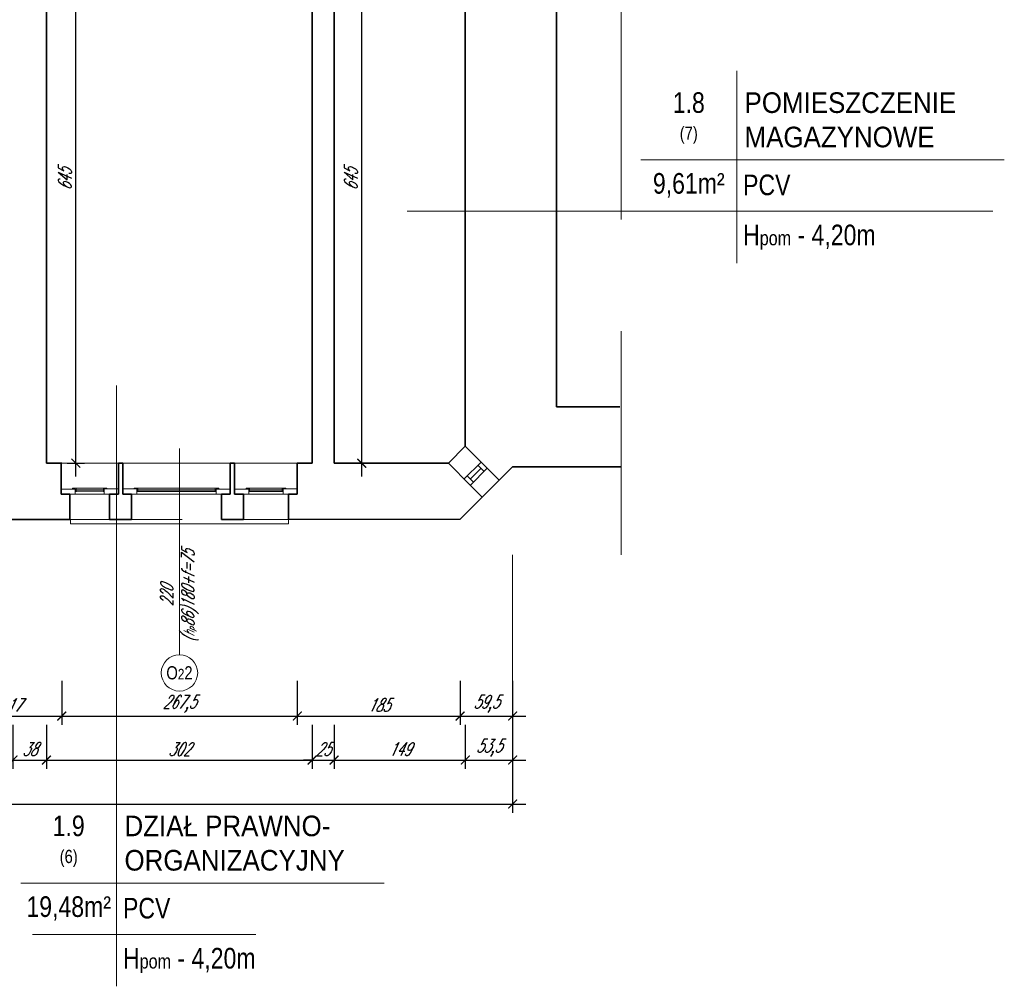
# Model space of a CAD drawing. Header units: millimetres. Extents: x 402 to 79005, y -7782 to 89952.
# Tile 176 of 256: x 27174 to 28293, y 27897 to 28995. Entities that reach past the tile are written whole.
import ezdxf

# ---------------------------------------------------------------- set-up
doc = ezdxf.new("R2010")
doc.units = ezdxf.units.MM
doc.header["$LTSCALE"] = 10
doc.linetypes.add('DASHED', pattern=[19.05, 12.7, -6.35])
doc.layers.get('0').update_dxf_attribs({"lineweight": 0})
doc.layers.get('Defpoints').update_dxf_attribs({"color": 253})
for name, color, linetype, lineweight in [('01 parter - ściany', 253, 'Continuous', 35), ('03-01_okna', 253, 'Continuous', 15), ('04-1_widok', 253, 'Continuous', 5), ('05-01_wymiary', 253, 'Continuous', 5), ('05-03_opis', 253, 'Continuous', 5)]:
    doc.layers.add(name, color=color, linetype=linetype, lineweight=lineweight)
doc.styles.add('ariel', font='ARIAL.TTF', dxfattribs={"width": 0.8})
doc.styles.add('ariel_wym', font='simplex.shx', dxfattribs={"width": 0.65, "oblique": 25})
doc.dimstyles.new('ariel 50', dxfattribs={"dimtxt": 15, "dimasz": 10, "dimexe": 10, "dimexo": 0, "dimgap": 5, "dimtad": 1, "dimdec": 1, "dimrnd": 0.5, "dimtxsty": 'ariel_wym', "dimblk": 'ARCHTICK', "dimcen": 2.5, "dimdle": 15, "dimazin": 0, "dimtfac": 1, "dimtdec": 1, "dimtix": 1, "dimtmove": 0, "dimatfit": 3, "dimldrblk": 'DOT', "dimfxl": 0, "dimarcsym": 0})
doc.dimstyles.new('ariel 50 wnętrze', dxfattribs={"dimtxt": 15, "dimasz": 10, "dimexe": 10, "dimexo": 0, "dimgap": 5, "dimtad": 1, "dimdec": 1, "dimrnd": 0.5, "dimtxsty": 'ariel_wym', "dimblk": 'ARCHTICK', "dimcen": 2.5, "dimdle": 15, "dimazin": 0, "dimtfac": 1, "dimtdec": 1, "dimtix": 1, "dimtmove": 0, "dimatfit": 3, "dimldrblk": 'DOT', "dimfxl": 0, "dimarcsym": 0})

# ---------------------------------------------------------------- blocks, each defined once
blk = doc.blocks.new('_ArchTick')
at = {"color": 0, "linetype": 'ByBlock', "const_width": 0.15}
blk.add_lwpolyline([(-0.5, -0.5), (0.5, 0.5)], dxfattribs=at)
blk = doc.blocks.new('*D997')
at = {"layer": '05-01_wymiary', "color": 0, "lineweight": -2}
for p, q in [((27105.1, 28244.2), (27105.1, 28194.2)), ((27222.2, 28244.2), (27222.2, 28194.2)), ((27090.1, 28204.2), (27237.2, 28204.2))]:
    blk.add_line(p, q, dxfattribs=at)
at = {"layer": 'Defpoints', "color": 0}
for p in [(27222.2, 28491.5), (27105.1, 28427.5), (27222.2, 28204.2)]:
    blk.add_point(p, dxfattribs=at)
at = {"layer": '05-01_wymiary', "color": 0, "lineweight": -2, "xscale": 10, "yscale": 10, "zscale": 10, "rotation": 180}
blk.add_blockref('_ArchTick', (27105.1, 28204.2), dxfattribs=at)
at = {"layer": '05-01_wymiary', "color": 0, "lineweight": -2, "xscale": 10, "yscale": 10, "zscale": 10}
blk.add_blockref('_ArchTick', (27222.2, 28204.2), dxfattribs=at)
at = {"layer": '05-01_wymiary', "color": 0, "insert": (27163.6, 28216.7), "char_height": 15, "attachment_point": 5, "style": 'ariel_wym'}
blk.add_mtext('117', dxfattribs=at)
blk = doc.blocks.new('_Dot')
at = {"color": 0, "linetype": 'ByBlock', "lineweight": -2}
blk.add_line((-0.5, 0), (-1, 0), dxfattribs=at)
at = {"color": 0, "linetype": 'ByBlock', "const_width": 0.5}
blk.add_lwpolyline([(-0.25, 0, 1), (0.25, 0, 1)], format="xyb", close=True, dxfattribs=at)
blk = doc.blocks.new('*D998')
at = {"layer": '05-01_wymiary', "color": 0, "lineweight": -2}
for p, q in [((27222.2, 28244.2), (27222.2, 28194.2)), ((27489.9, 28244.2), (27489.9, 28194.2)), ((27207.2, 28204.2), (27504.9, 28204.2))]:
    blk.add_line(p, q, dxfattribs=at)
at = {"layer": 'Defpoints', "color": 0}
for p in [(27222.2, 28491.5), (27489.9, 28491.5), (27489.9, 28204.2)]:
    blk.add_point(p, dxfattribs=at)
at = {"layer": '05-01_wymiary', "color": 0, "lineweight": -2, "xscale": 10, "yscale": 10, "zscale": 10, "rotation": 180}
blk.add_blockref('_ArchTick', (27222.2, 28204.2), dxfattribs=at)
at = {"layer": '05-01_wymiary', "color": 0, "lineweight": -2, "xscale": 10, "yscale": 10, "zscale": 10}
blk.add_blockref('_ArchTick', (27489.9, 28204.2), dxfattribs=at)
at = {"layer": '05-01_wymiary', "color": 0, "insert": (27356, 28218.1), "char_height": 15, "attachment_point": 5, "style": 'ariel_wym'}
blk.add_mtext('267,5', dxfattribs=at)
blk = doc.blocks.new('*D999')
at = {"layer": '05-01_wymiary', "color": 0, "lineweight": -2}
for p, q in [((27489.9, 28244.2), (27489.9, 28194.2)), ((27674.8, 28244.2), (27674.8, 28194.2)), ((27474.9, 28204.2), (27689.8, 28204.2))]:
    blk.add_line(p, q, dxfattribs=at)
at = {"layer": 'Defpoints', "color": 0}
for p in [(27489.9, 28491.5), (27674.8, 28427.8), (27674.8, 28204.2)]:
    blk.add_point(p, dxfattribs=at)
at = {"layer": '05-01_wymiary', "color": 0, "lineweight": -2, "xscale": 10, "yscale": 10, "zscale": 10, "rotation": 180}
blk.add_blockref('_ArchTick', (27489.9, 28204.2), dxfattribs=at)
at = {"layer": '05-01_wymiary', "color": 0, "lineweight": -2, "xscale": 10, "yscale": 10, "zscale": 10}
blk.add_blockref('_ArchTick', (27674.8, 28204.2), dxfattribs=at)
at = {"layer": '05-01_wymiary', "color": 0, "insert": (27582.4, 28216.7), "char_height": 15, "attachment_point": 5, "style": 'ariel_wym'}
blk.add_mtext('185', dxfattribs=at)
blk = doc.blocks.new('*D1000')
at = {"layer": '05-01_wymiary', "color": 0, "lineweight": -2}
for p, q in [((27674.8, 28244.2), (27674.8, 28194.2)), ((27734.6, 28244.2), (27734.6, 28194.2)), ((27659.8, 28204.2), (27749.6, 28204.2))]:
    blk.add_line(p, q, dxfattribs=at)
at = {"layer": 'Defpoints', "color": 0}
for p in [(27734.6, 28487.5), (27674.8, 28427.8), (27734.6, 28204.2)]:
    blk.add_point(p, dxfattribs=at)
at = {"layer": '05-01_wymiary', "color": 0, "lineweight": -2, "xscale": 10, "yscale": 10, "zscale": 10, "rotation": 180}
blk.add_blockref('_ArchTick', (27674.8, 28204.2), dxfattribs=at)
at = {"layer": '05-01_wymiary', "color": 0, "lineweight": -2, "xscale": 10, "yscale": 10, "zscale": 10}
blk.add_blockref('_ArchTick', (27734.6, 28204.2), dxfattribs=at)
at = {"layer": '05-01_wymiary', "color": 0, "insert": (27704.7, 28218.1), "char_height": 15, "attachment_point": 5, "style": 'ariel_wym'}
blk.add_mtext('59,5', dxfattribs=at)
blk = doc.blocks.new('*D1026')
at = {"layer": '05-01_wymiary', "color": 0, "lineweight": -2}
for p, q in [((27040.7, 28194.2), (27040.7, 28144.2)), ((27166.8, 28194.2), (27166.8, 28144.2)), ((27025.7, 28154.2), (27181.8, 28154.2))]:
    blk.add_line(p, q, dxfattribs=at)
at = {"layer": 'Defpoints', "color": 0}
for p in [(27040.7, 28556.1), (27166.8, 28491.5), (27166.8, 28154.2)]:
    blk.add_point(p, dxfattribs=at)
at = {"layer": '05-01_wymiary', "color": 0, "lineweight": -2, "xscale": 10, "yscale": 10, "zscale": 10, "rotation": 180}
blk.add_blockref('_ArchTick', (27040.7, 28154.2), dxfattribs=at)
at = {"layer": '05-01_wymiary', "color": 0, "lineweight": -2, "xscale": 10, "yscale": 10, "zscale": 10}
blk.add_blockref('_ArchTick', (27166.8, 28154.2), dxfattribs=at)
at = {"layer": '05-01_wymiary', "color": 0, "insert": (27103.8, 28166.7), "char_height": 15, "attachment_point": 5, "style": 'ariel_wym'}
blk.add_mtext('126', dxfattribs=at)
blk = doc.blocks.new('*D1027')
at = {"layer": '05-01_wymiary', "color": 0, "lineweight": -2}
for p, q in [((27166.8, 28194.2), (27166.8, 28144.2)), ((27204.8, 28194.2), (27204.8, 28144.2)), ((27151.8, 28154.2), (27219.8, 28154.2))]:
    blk.add_line(p, q, dxfattribs=at)
at = {"layer": 'Defpoints', "color": 0}
for p in [(27166.8, 28491.5), (27204.8, 28491.5), (27204.8, 28154.2)]:
    blk.add_point(p, dxfattribs=at)
at = {"layer": '05-01_wymiary', "color": 0, "lineweight": -2, "xscale": 10, "yscale": 10, "zscale": 10, "rotation": 180}
blk.add_blockref('_ArchTick', (27166.8, 28154.2), dxfattribs=at)
at = {"layer": '05-01_wymiary', "color": 0, "lineweight": -2, "xscale": 10, "yscale": 10, "zscale": 10}
blk.add_blockref('_ArchTick', (27204.8, 28154.2), dxfattribs=at)
at = {"layer": '05-01_wymiary', "color": 0, "insert": (27185.8, 28166.7), "char_height": 15, "attachment_point": 5, "style": 'ariel_wym'}
blk.add_mtext('38', dxfattribs=at)
blk = doc.blocks.new('*D1028')
at = {"layer": '05-01_wymiary', "color": 0, "lineweight": -2}
for p, q in [((27204.8, 28194.2), (27204.8, 28144.2)), ((27506.8, 28194.2), (27506.8, 28144.2)), ((27189.8, 28154.2), (27521.8, 28154.2))]:
    blk.add_line(p, q, dxfattribs=at)
at = {"layer": 'Defpoints', "color": 0}
for p in [(27204.8, 28491.5), (27506.8, 28491.5), (27506.8, 28154.2)]:
    blk.add_point(p, dxfattribs=at)
at = {"layer": '05-01_wymiary', "color": 0, "lineweight": -2, "xscale": 10, "yscale": 10, "zscale": 10, "rotation": 180}
blk.add_blockref('_ArchTick', (27204.8, 28154.2), dxfattribs=at)
at = {"layer": '05-01_wymiary', "color": 0, "lineweight": -2, "xscale": 10, "yscale": 10, "zscale": 10}
blk.add_blockref('_ArchTick', (27506.8, 28154.2), dxfattribs=at)
at = {"layer": '05-01_wymiary', "color": 0, "insert": (27355.8, 28166.7), "char_height": 15, "attachment_point": 5, "style": 'ariel_wym'}
blk.add_mtext('302', dxfattribs=at)
blk = doc.blocks.new('*D1029')
at = {"layer": '05-01_wymiary', "color": 0, "lineweight": -2}
for p, q in [((27506.8, 28194.2), (27506.8, 28144.2)), ((27531.8, 28194.2), (27531.8, 28144.2)), ((27506.8, 28154.2), (27496.8, 28154.2)), ((27506.8, 28154.2), (27531.8, 28154.2)), ((27531.8, 28154.2), (27541.8, 28154.2))]:
    blk.add_line(p, q, dxfattribs=at)
at = {"layer": 'Defpoints', "color": 0}
for p in [(27506.8, 28491.5), (27531.8, 28491.5), (27531.8, 28154.2)]:
    blk.add_point(p, dxfattribs=at)
at = {"layer": '05-01_wymiary', "color": 0, "lineweight": -2, "xscale": 10, "yscale": 10, "zscale": 10}
blk.add_blockref('_ArchTick', (27506.8, 28154.2), dxfattribs=at)
at = {"layer": '05-01_wymiary', "color": 0, "lineweight": -2, "xscale": 10, "yscale": 10, "zscale": 10, "rotation": 180}
blk.add_blockref('_ArchTick', (27531.8, 28154.2), dxfattribs=at)
at = {"layer": '05-01_wymiary', "color": 0, "insert": (27519.3, 28166.7), "char_height": 15, "attachment_point": 5, "style": 'ariel_wym'}
blk.add_mtext('25', dxfattribs=at)
blk = doc.blocks.new('*D1030')
at = {"layer": '05-01_wymiary', "color": 0, "lineweight": -2}
for p, q in [((27531.8, 28194.2), (27531.8, 28144.2)), ((27680.8, 28194.2), (27680.8, 28144.2)), ((27516.8, 28154.2), (27695.8, 28154.2))]:
    blk.add_line(p, q, dxfattribs=at)
at = {"layer": 'Defpoints', "color": 0}
for p in [(27680.8, 28510.8), (27531.8, 28491.5), (27680.8, 28154.2)]:
    blk.add_point(p, dxfattribs=at)
at = {"layer": '05-01_wymiary', "color": 0, "lineweight": -2, "xscale": 10, "yscale": 10, "zscale": 10, "rotation": 180}
blk.add_blockref('_ArchTick', (27531.8, 28154.2), dxfattribs=at)
at = {"layer": '05-01_wymiary', "color": 0, "lineweight": -2, "xscale": 10, "yscale": 10, "zscale": 10}
blk.add_blockref('_ArchTick', (27680.8, 28154.2), dxfattribs=at)
at = {"layer": '05-01_wymiary', "color": 0, "insert": (27606.3, 28166.7), "char_height": 15, "attachment_point": 5, "style": 'ariel_wym'}
blk.add_mtext('149', dxfattribs=at)
blk = doc.blocks.new('*D1031')
at = {"layer": '05-01_wymiary', "color": 0, "lineweight": -2}
for p, q in [((27680.8, 28194.2), (27680.8, 28144.2)), ((27734.6, 28194.2), (27734.6, 28144.2)), ((27665.8, 28154.2), (27749.6, 28154.2))]:
    blk.add_line(p, q, dxfattribs=at)
at = {"layer": 'Defpoints', "color": 0}
for p in [(27680.8, 28510.8), (27734.6, 28487.5), (27734.6, 28154.2)]:
    blk.add_point(p, dxfattribs=at)
at = {"layer": '05-01_wymiary', "color": 0, "lineweight": -2, "xscale": 10, "yscale": 10, "zscale": 10, "rotation": 180}
blk.add_blockref('_ArchTick', (27680.8, 28154.2), dxfattribs=at)
at = {"layer": '05-01_wymiary', "color": 0, "lineweight": -2, "xscale": 10, "yscale": 10, "zscale": 10}
blk.add_blockref('_ArchTick', (27734.6, 28154.2), dxfattribs=at)
at = {"layer": '05-01_wymiary', "color": 0, "insert": (27707.7, 28168.1), "char_height": 15, "attachment_point": 5, "style": 'ariel_wym'}
blk.add_mtext('53,5', dxfattribs=at)
blk = doc.blocks.new('*D1032')
at = {"layer": '05-01_wymiary', "color": 0, "lineweight": -2}
for p, q in [((22107.3, 28144.2), (22107.3, 28094.2)), ((27734.6, 28144.2), (27734.6, 28094.2)), ((22092.3, 28104.2), (27749.6, 28104.2))]:
    blk.add_line(p, q, dxfattribs=at)
at = {"layer": 'Defpoints', "color": 0}
for p in [(22107.3, 28559.6), (27734.6, 28487.5), (27734.6, 28104.2)]:
    blk.add_point(p, dxfattribs=at)
at = {"layer": '05-01_wymiary', "color": 0, "lineweight": -2, "xscale": 10, "yscale": 10, "zscale": 10, "rotation": 180}
blk.add_blockref('_ArchTick', (22107.3, 28104.2), dxfattribs=at)
at = {"layer": '05-01_wymiary', "color": 0, "lineweight": -2, "xscale": 10, "yscale": 10, "zscale": 10}
blk.add_blockref('_ArchTick', (27734.6, 28104.2), dxfattribs=at)
at = {"layer": '05-01_wymiary', "color": 0, "insert": (24921, 28118.1), "char_height": 15, "attachment_point": 5, "style": 'ariel_wym'}
blk.add_mtext('5627,5', dxfattribs=at)
blk = doc.blocks.new('*D1166')
at = {"layer": '05-01_wymiary', "color": 0, "lineweight": -2}
for p, q in [((27238.3, 28476.5), (27238.3, 29151.5)), ((27228.3, 29136.5), (27248.3, 29136.5)), ((27228.3, 28491.5), (27248.3, 28491.5))]:
    blk.add_line(p, q, dxfattribs=at)
at = {"layer": 'Defpoints', "color": 0}
for p in [(27204.8, 29136.5), (27238.3, 29136.5), (27204.8, 28491.5)]:
    blk.add_point(p, dxfattribs=at)
at = {"layer": '05-01_wymiary', "color": 0, "lineweight": -2, "xscale": 10, "yscale": 10, "zscale": 10}
for p, rotation in [((27238.3, 29136.5), 90), ((27238.3, 28491.5), 270)]:
    blk.add_blockref('_ArchTick', p, dxfattribs=dict(at, rotation=rotation))
at = {"layer": '05-01_wymiary', "color": 0, "insert": (27225.8, 28814), "char_height": 15, "attachment_point": 5, "rotation": 90, "style": 'ariel_wym'}
blk.add_mtext('645', dxfattribs=at)
blk = doc.blocks.new('*D1167')
at = {"layer": '05-01_wymiary', "color": 0, "lineweight": -2}
for p, q in [((27563.2, 28476.5), (27563.2, 29151.5)), ((27553.2, 29136.5), (27573.2, 29136.5)), ((27553.2, 28491.5), (27573.2, 28491.5))]:
    blk.add_line(p, q, dxfattribs=at)
at = {"layer": 'Defpoints', "color": 0}
for p in [(27531.8, 29136.5), (27563.2, 29136.5), (27531.8, 28491.5)]:
    blk.add_point(p, dxfattribs=at)
at = {"layer": '05-01_wymiary', "color": 0, "lineweight": -2, "xscale": 10, "yscale": 10, "zscale": 10}
for p, rotation in [((27563.2, 29136.5), 90), ((27563.2, 28491.5), 270)]:
    blk.add_blockref('_ArchTick', p, dxfattribs=dict(at, rotation=rotation))
at = {"layer": '05-01_wymiary', "color": 0, "insert": (27550.7, 28814), "char_height": 15, "attachment_point": 5, "rotation": 90, "style": 'ariel_wym'}
blk.add_mtext('645', dxfattribs=at)

msp = doc.modelspace()

# ---------------------------------------------------------------- linework, layer by layer
at = {"layer": '01 parter - ściany'}
for p, q in [((27204.835, 28491.499), (27204.835, 29136.499)), ((27506.835, 28491.499), (27506.835, 29136.499)), ((27531.835, 29136.499), (27531.835, 28491.499)), ((27680.835, 28510.753), (27680.835, 29136.499)), ((27784.316, 28555.499), (27784.316, 29063.499)), ((27856.316, 28555.499), (27784.316, 28555.499)), ((27680.847, 28510.758), (27705.771, 28485.813)), ((27222.188, 28491.499), (27204.835, 28491.499)), ((27221.641, 28491.499), (27221.641, 28456.156)), ((27286.617, 28491.496), (27286.616, 28456.202)), ((27291.642, 28491.495), (27286.616, 28491.495)), ((27291.642, 28491.496), (27291.644, 28456.203)), ((27418.642, 28491.496), (27413.616, 28491.496)), ((27413.616, 28491.496), (27413.616, 28456.201)), ((27418.642, 28491.496), (27418.644, 28456.203)), ((27489.886, 28491.482), (27489.883, 28456.219)), ((27506.835, 28491.499), (27489.886, 28491.499)), ((27661.58, 28491.499), (27531.835, 28491.499)), ((27661.579, 28491.5), (27686.528, 28466.536)), ((27719.331, 28472.242), (27705.819, 28485.765)), ((27719.33, 28472.243), (27734.585, 28487.499)), ((27858.045, 28487.499), (27734.585, 28487.499)), ((27700.07, 28452.985), (27686.529, 28466.535)), ((27231.613, 28456.156), (27221.641, 28456.156)), ((27231.611, 28427.564), (27231.612, 28456.156)), ((27276.644, 28427.594), (27276.644, 28456.204)), ((27276.644, 28456.204), (27286.616, 28456.203)), ((27291.673, 28456.185), (27301.644, 28456.184)), ((27301.644, 28427.594), (27301.644, 28456.202)), ((27403.645, 28427.596), (27403.644, 28456.203)), ((27403.644, 28456.203), (27413.616, 28456.203)), ((27418.673, 28456.184), (27428.644, 28456.184)), ((27428.644, 28427.593), (27428.644, 28456.201)), ((27479.882, 28427.644), (27479.883, 28456.169)), ((27489.855, 28456.169), (27479.883, 28456.169)), ((27674.844, 28427.758), (27700.07, 28452.986)), ((27231.611, 28427.599), (27105.069, 28427.499)), ((27301.644, 28427.594), (27276.644, 28427.594)), ((27428.644, 28427.593), (27403.644, 28427.593)), ((27674.844, 28427.758), (27479.882, 28427.599))]:
    msp.add_line(p, q, dxfattribs=at)
at = {"layer": '03-01_okna'}
for p, q in [((27661.552, 28491.499), (27680.835, 28510.77)), ((27698.728, 28492.864), (27679.46, 28473.609)), ((27705.771, 28485.813), (27686.546, 28466.519)), ((27698.725, 28485.769), (27686.549, 28473.608)), ((27702.259, 28482.233), (27695.19, 28489.305)), ((27690.026, 28470.13), (27682.956, 28477.202)), ((27700.07, 28452.986), (27719.33, 28472.243))]:
    msp.add_line(p, q, dxfattribs=at)
at = {"layer": '03-01_okna', "linetype": 'Continuous', "lineweight": 0}
for p, q in [((27238.641, 28463.156), (27238.641, 28459.156)), ((27269.616, 28463.203), (27269.616, 28459.203)), ((27308.644, 28463.203), (27308.644, 28459.203)), ((27396.616, 28463.201), (27396.616, 28459.201)), ((27435.673, 28463.184), (27435.673, 28459.184)), ((27472.883, 28463.219), (27472.883, 28459.219)), ((27237.641, 28459.156), (27270.616, 28459.203)), ((27270.616, 28456.203), (27237.641, 28456.156)), ((27238.641, 28461.156), (27269.616, 28461.203)), ((27238.641, 28460.656), (27269.616, 28460.703)), ((27307.644, 28459.203), (27397.616, 28459.201)), ((27397.616, 28456.201), (27307.644, 28456.203)), ((27308.644, 28461.203), (27396.616, 28461.201)), ((27308.644, 28460.703), (27396.616, 28460.701)), ((27434.673, 28459.184), (27473.883, 28459.219)), ((27473.883, 28456.219), (27434.673, 28456.184)), ((27435.673, 28461.184), (27472.883, 28461.219)), ((27435.673, 28460.684), (27472.883, 28460.719)), ((27232.158, 28427.515), (27232.158, 28422.515)), ((27232.158, 28422.515), (27479.882, 28422.644)), ((27479.882, 28427.644), (27479.882, 28422.644))]:
    msp.add_line(p, q, dxfattribs=at)
at = {"layer": '03-01_okna', "linetype": 'DASHED'}
msp.add_line((27232.158, 28427.515), (27479.882, 28427.644), dxfattribs=at)
at = {"layer": '03-01_okna', "linetype": 'Continuous', "lineweight": 0}
for points in [[(27234.641, 28462.156), (27234.641, 28463.156), (27273.616, 28463.203), (27273.616, 28462.203)], [(27304.644, 28462.203), (27304.644, 28463.203), (27400.616, 28463.201), (27400.616, 28462.201)], [(27431.673, 28462.184), (27431.673, 28463.184), (27476.883, 28463.219), (27476.883, 28462.219)]]:
    msp.add_lwpolyline(points, dxfattribs=at)
for points in [[(27237.641, 28462.156), (27221.641, 28462.156), (27221.641, 28456.156), (27237.641, 28456.156)], [(27286.616, 28462.203), (27270.616, 28462.203), (27270.616, 28456.203), (27286.616, 28456.203)], [(27307.644, 28462.203), (27291.644, 28462.203), (27291.644, 28456.203), (27307.644, 28456.203)], [(27413.616, 28462.201), (27397.616, 28462.201), (27397.616, 28456.201), (27413.616, 28456.201)], [(27434.673, 28462.184), (27418.673, 28462.184), (27418.673, 28456.184), (27434.673, 28456.184)], [(27489.883, 28462.219), (27473.883, 28462.219), (27473.883, 28456.219), (27489.883, 28456.219)]]:
    msp.add_lwpolyline(points, close=True, dxfattribs=at)
at = {"layer": '04-1_widok'}
msp.add_line((27489.886, 28491.505), (27222.188, 28491.515), dxfattribs=at)
at = {"layer": '05-01_wymiary'}
msp.add_line((27734.585, 28094.187), (27734.585, 28387.499), dxfattribs=at)
at = {"layer": '05-03_opis', "linetype": 'DASHED', "ltscale": 2}
msp.add_line((27858.045, 28387.499), (27858.045, 32362.499), dxfattribs=at)
at = {"layer": '05-03_opis'}
for p, q in [((27989.207, 28937.344), (27989.207, 28718.944)), ((27880.294, 28836.209), (28293.29, 28836.209)), ((27614.923, 28777.852), (28280.22, 28777.852)), ((27284.629, 28579.648), (27284.629, 27897.136)), ((27175.716, 28014.401), (27588.712, 28014.401)), ((27188.983, 27956.044), (27442.637, 27956.044))]:
    msp.add_line(p, q, dxfattribs=at)
at = {"layer": '05-03_opis', "lineweight": 0}
msp.add_line((27356.02, 28508.188), (27356.02, 28273.951), dxfattribs=at)
msp.add_circle((27356.02, 28253.262), 20.689, dxfattribs=at)

# ---------------------------------------------------------------- texts
at = {"layer": '05-03_opis', "char_height": 23.4234, "style": 'ariel'}
for s, insert, width, attachment_point in [('{\\fArial|b0|i0|c238|p34;1.8\\P\\H0.6404x;(7)}', (27934.75, 28883.713), 108.9126, 5), ('{\\fArial|b0|i0|c238|p34;\\W0.9;POMIESZCZENIE MAGAZYNOWE}', (27998.119, 28881.519), 356.6375, 4), ('{\\fArial|b0|i0|c238|p34;9,61m²}', (27934.75, 28807.306), 108.9126, 5), (' PCV', (27989.207, 28807.581), 322.78897, 4), ('{\\fArial|b0|i0|c238|p34; H\\H0.7x;pom\\H1.429x; - 4,20m}', (27989.207, 28748.398), 322.789, 4), ('{\\fArial|b0|i0|c238|p34;\\W0.9;DZIAŁ PRAWNO-\\PORGANIZACYJNY}', (27293.541, 28059.711), 356.6375, 4), ('{\\fArial|b0|i0|c238|p34;1.9\\P\\H0.6404x;(6)}', (27230.172, 28061.905), 108.9126, 5), ('{\\fArial|b0|i0|c238|p34;19,48m²}', (27230.172, 27985.498), 108.9126, 5), (' PCV', (27284.629, 27985.773), 322.78897, 4), ('{\\fArial|b0|i0|c238|p34; H\\H0.7x;pom\\H1.429x; - 4,20m}', (27284.629, 27926.59), 322.789, 4)]:
    msp.add_mtext(s, dxfattribs=dict(at, insert=insert, width=width, attachment_point=attachment_point))
at = {"layer": '05-03_opis', "lineweight": 0, "insert": (27356.02, 28340.889), "char_height": 14.4, "width": 118.98973, "attachment_point": 5, "rotation": 90, "style": 'ariel_wym'}
msp.add_mtext('220\\P({\\H0.8333x;h\\H0.6x;p}86)180+f=75', dxfattribs=at)
at = {"layer": '05-03_opis', "lineweight": 0, "insert": (27356.02, 28253.262), "char_height": 15, "width": 75.19353, "attachment_point": 5, "style": 'ariel'}
msp.add_mtext('O{\\H0.8x;2}2', dxfattribs=at)

# ---------------------------------------------------------------- dimensions: what is measured, and where the dimension line sits
at = {"layer": '05-01_wymiary'}
for base, p1, p2, picture, middle in [((27238.296, 29136.499), (27204.835, 28491.499), (27204.835, 29136.499), '*D1166', (27225.796, 28813.999)), ((27563.166, 29136.499), (27531.835, 28491.499), (27531.835, 29136.499), '*D1167', (27550.666, 28813.999))]:
    dim = msp.add_linear_dim(base=base, p1=p1, p2=p2, angle=90, dimstyle='ariel 50 wnętrze', dxfattribs=at)
    dim.commit()
    dim.dimension.update_dxf_attribs({"geometry": picture, "text_midpoint": middle})
dim = msp.add_linear_dim(base=(27734.585, 28104.187), p1=(22107.328, 28559.574), p2=(27734.585, 28487.499), dimstyle='ariel 50', dxfattribs=at)
dim.commit()
dim.dimension.update_dxf_attribs({"geometry": '*D1032', "text_midpoint": (24920.956, 28118.116)})
for base, p1, p2, picture, middle in [((27166.835, 28154.187), (27040.727, 28556.134), (27166.835, 28491.499), '*D1026', (27103.781, 28166.687)), ((27680.847, 28154.187), (27531.835, 28491.499), (27680.847, 28510.758), '*D1030', (27606.341, 28166.687)), ((27734.585, 28154.187), (27680.847, 28510.758), (27734.585, 28487.499), '*D1031', (27707.716, 28168.116)), ((27222.188, 28204.187), (27105.069, 28427.499), (27222.188, 28491.515), '*D997', (27163.628, 28216.687)), ((27204.835, 28154.187), (27166.835, 28491.499), (27204.835, 28491.499), '*D1027', (27185.835, 28166.687)), ((27506.835, 28154.187), (27204.835, 28491.499), (27506.835, 28491.499), '*D1028', (27355.835, 28166.687)), ((27489.886, 28204.187), (27222.188, 28491.515), (27489.886, 28491.482), '*D998', (27356.037, 28218.116)), ((27674.844, 28204.187), (27489.886, 28491.482), (27674.844, 28427.758), '*D999', (27582.365, 28216.687)), ((27531.835, 28154.187), (27506.835, 28491.499), (27531.835, 28491.499), '*D1029', (27519.335, 28166.687)), ((27734.585, 28204.187), (27674.844, 28427.758), (27734.585, 28487.499), '*D1000', (27704.715, 28218.116))]:
    dim = msp.add_linear_dim(base=base, p1=p1, p2=p2, dimstyle='ariel 50', override={"dimtmove": 1}, dxfattribs=at)
    dim.commit()
    dim.dimension.update_dxf_attribs({"geometry": picture, "text_midpoint": middle})

doc.saveas('drawing.dxf')
